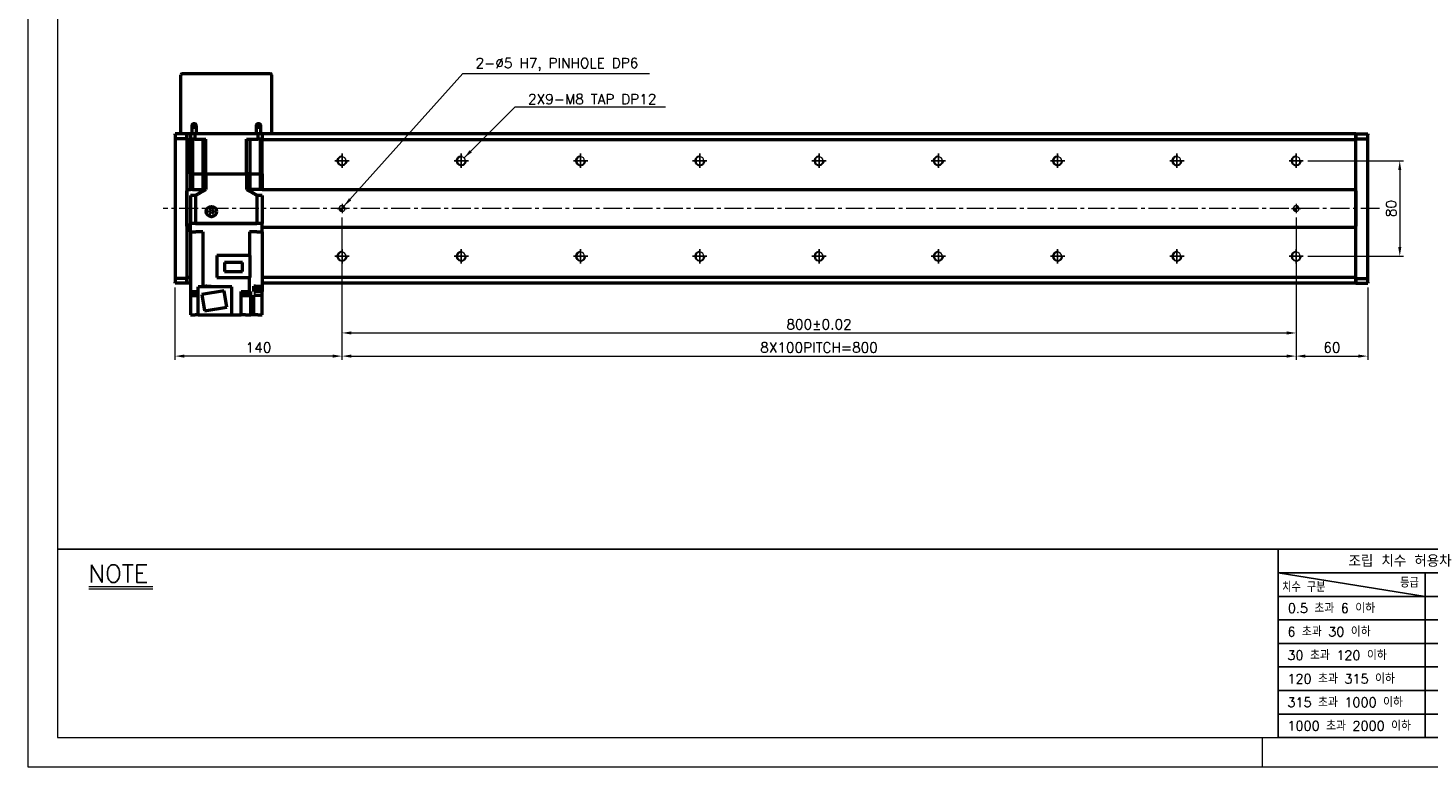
# Model space of a CAD drawing. Header units: millimetres. Extents: x 46891 to 50616, y 6223 to 9993.
# Tile 1 of 5: x 48547 to 49720, y 8529 to 9148. Entities that reach past the tile are written whole.
import ezdxf

# ---------------------------------------------------------------- set-up
doc = ezdxf.new("R2010")
doc.units = ezdxf.units.MM
doc.header["$LTSCALE"] = 0.5
doc.linetypes.add('CENTER', pattern=[50.8, 31.75, -6.35, 6.35, -6.35])
doc.layers.get('0').update_dxf_attribs({"lineweight": 20})
for name, color, linetype, lineweight in [('1', 1, 'CENTER', 13), ('4', 4, 'Continuous', 13), ('외형선(ISO)', 7, 'Continuous', 50)]:
    doc.layers.add(name, color=color, linetype=linetype, lineweight=lineweight)
for name, color, linetype in [('3', 3, 'Continuous'), ('C', 1, 'CENTER'), ('DIM', 4, 'Continuous')]:
    doc.layers.add(name, color=color, linetype=linetype)
doc.styles.add('DSR TEXT', font='romans.shx', dxfattribs={"bigfont": 'whgtxt.shx'})
doc.styles.get("Standard").update_dxf_attribs({"font": 'romans.shx', "bigfont": 'whgtxt.shx'})
doc.dimstyles.new('DSR', dxfattribs={"dimscale": 2, "dimtxt": 3, "dimasz": 3, "dimexe": 0.5, "dimexo": 0.5, "dimgap": 0.5, "dimtad": 1, "dimdsep": 46, "dimtxsty": 'Standard', "dimcen": 2.5, "dimclrd": 4, "dimclre": 4, "dimclrt": 2, "dimadec": 0, "dimazin": 2, "dimtfac": 1, "dimtmove": 0, "dimatfit": 3, "dimfxl": 0, "dimlwd": -1, "dimlwe": -1, "dimarcsym": 0})

# ---------------------------------------------------------------- blocks, each defined once
blk = doc.blocks.new('A$C13F00394')
for p, q in [((-202.34, 25.67), (-191.42, 25.67)), ((-202.34, 25.3), (-191.42, 25.3))]:
    blk.add_line(p, q)
at = {"layer": '3'}
for p, q in [((0, 32), (-207.68, 32)), ((0, 32), (202.32, 32)), ((0, 32), (0, 0)), ((0, 28), (25, 24)), ((43.43, 28), (0, 28)), ((25, 28), (25, 0)), ((43.43, 24), (0, 24)), ((43.43, 20), (0, 20)), ((43.43, 16), (0, 16)), ((0, 12), (129.32, 12)), ((43.43, 8), (0, 8)), ((43.43, 4), (0, 4)), ((0, 0), (202.32, 0))]:
    blk.add_line(p, q, dxfattribs=at)
at = {"color": 0, "style": 'DSR TEXT'}
for s, height, p in [('조립 치수 허용차', 2, (11.97, 29.02)), ('치수 구분', 1.5, (0.69, 24.78)), ('등급', 1.5, (20.77, 25.52)), (' 0.5 초과 6 이하', 1.6, (0.56, 21.19)), (' 6 초과 30 이하', 1.6, (0.49, 17.19)), (' 30 초과 120 이하', 1.6, (0.49, 13.19)), (' 120 초과 315 이하', 1.6, (0.49, 9.19)), (' 315 초과 1000 이하', 1.6, (0.49, 5.19)), (' 1000 초과 2000 이하', 1.6, (0.49, 1.19))]:
    blk.add_text(s, height=height, dxfattribs=at).set_placement(p)
at = {"layer": '4', "color": 0, "style": 'DSR TEXT'}
blk.add_text('NOTE', height=3, dxfattribs=at).set_placement((-202.39, 26.38))
blk = doc.blocks.new('A$C1C1952E1')
at = {"color": 1}
blk.add_lwpolyline([(0, 0), (420, 0), (420, 297), (0, 297)], close=True, dxfattribs=at)
at = {"color": 3}
blk.add_lwpolyline([(5, 5), (415, 5), (415, 292), (5, 292)], close=True, dxfattribs=at)
blk = doc.blocks.new('A$C33E56CC6')
h = blk.add_hatch()
h.set_pattern_fill('ANSI31', color=256, style=0)
h.set_pattern_definition([(45, (-7065.45672, -6508.5399), (-0.0883883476, 0.0883883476), [])])
h.paths.add_polyline_path([(4, 6.5, 0.414214), (1.5, 4), (4, 4)])
h.paths.add_polyline_path([(6.5, 4), (4, 4), (4, 1.5, 0.414214)])
blk.add_circle((4, 4), 2.5)
at = {"layer": '1'}
for p, q in [((0, 4), (8, 4)), ((4, 0), (4, 8))]:
    blk.add_line(p, q, dxfattribs=at)
blk = doc.blocks.new('tap8')
blk.add_circle((0, 0), 3.4)
at = {"layer": 'C', "color": 1, "linetype": 'CENTER'}
for p, q in [((-6, 0), (6, 0)), ((0, -6), (0, 6))]:
    blk.add_line(p, q, dxfattribs=at)
at = {"layer": 'DIM', "color": 3}
blk.add_arc((0, 0), 4, 263.8455, 189.4314, dxfattribs=at)
blk = doc.blocks.new('*D120')
at = {"color": 1, "linetype": 'ByBlock'}
for p, q in [((48809.9, 8989.2), (48809.9, 8889.6)), ((49609.9, 8989.2), (49609.9, 8889.6)), ((48817.7, 8892.6), (49602.1, 8892.6))]:
    blk.add_line(p, q, dxfattribs=at)
at = {"color": 1}
for points in [[(48817.7, 8893.9), (48817.7, 8891.3), (48809.9, 8892.6)], [(49602.1, 8893.9), (49602.1, 8891.3), (49609.9, 8892.6)]]:
    blk.add_solid(points, dxfattribs=at)
at = {"layer": 'Defpoints', "color": 0}
for p in [(48809.9, 8992.8), (49609.9, 8992.8), (49609.9, 8892.6)]:
    blk.add_point(p, dxfattribs=at)
at = {"color": 3, "insert": (49209.9, 8899.8), "char_height": 8.4, "attachment_point": 5, "style": 'DSR TEXT'}
blk.add_mtext('800%%P0.02', dxfattribs=at)
blk = doc.blocks.new('*D122')
at = {"color": 1, "linetype": 'ByBlock'}
for p, q in [((49609.9, 8945.6), (49609.9, 8870.2)), ((49669.9, 8930.7), (49669.9, 8870.2)), ((49617.7, 8873.2), (49662.1, 8873.2))]:
    blk.add_line(p, q, dxfattribs=at)
at = {"color": 1}
for points in [[(49617.7, 8874.5), (49617.7, 8871.9), (49609.9, 8873.2)], [(49662.1, 8874.5), (49662.1, 8871.9), (49669.9, 8873.2)]]:
    blk.add_solid(points, dxfattribs=at)
at = {"layer": 'Defpoints', "color": 0}
for p in [(49609.9, 8949.2), (49669.9, 8934.3), (49669.9, 8873.2)]:
    blk.add_point(p, dxfattribs=at)
at = {"color": 3, "insert": (49639.9, 8880.4), "char_height": 8.4, "attachment_point": 5, "style": 'DSR TEXT'}
blk.add_mtext('60', dxfattribs=at)
blk = doc.blocks.new('*D124')
at = {"color": 1, "linetype": 'ByBlock'}
for p, q in [((48809.9, 8989.2), (48809.9, 8870.2)), ((48669.9, 8930.7), (48669.9, 8870.2)), ((48802.1, 8873.2), (48677.7, 8873.2))]:
    blk.add_line(p, q, dxfattribs=at)
at = {"color": 1}
for points in [[(48677.7, 8874.5), (48677.7, 8871.9), (48669.9, 8873.2)], [(48802.1, 8874.5), (48802.1, 8871.9), (48809.9, 8873.2)]]:
    blk.add_solid(points, dxfattribs=at)
at = {"layer": 'Defpoints', "color": 0}
for p in [(48809.9, 8992.8), (48669.9, 8934.3), (48669.9, 8873.2)]:
    blk.add_point(p, dxfattribs=at)
at = {"color": 3, "insert": (48739.9, 8880.4), "char_height": 8.4, "attachment_point": 5, "style": 'DSR TEXT'}
blk.add_mtext('140', dxfattribs=at)
blk = doc.blocks.new('*D125')
at = {"color": 1, "linetype": 'ByBlock'}
for p, q in [((48809.9, 8947.2), (48809.9, 8870.2)), ((49609.9, 8947.2), (49609.9, 8870.2)), ((48817.7, 8873.2), (49602.1, 8873.2))]:
    blk.add_line(p, q, dxfattribs=at)
at = {"color": 1}
for points in [[(48817.7, 8874.5), (48817.7, 8871.9), (48809.9, 8873.2)], [(49602.1, 8874.5), (49602.1, 8871.9), (49609.9, 8873.2)]]:
    blk.add_solid(points, dxfattribs=at)
at = {"layer": 'Defpoints', "color": 0}
for p in [(48809.9, 8950.8), (49609.9, 8950.8), (49609.9, 8873.2)]:
    blk.add_point(p, dxfattribs=at)
at = {"color": 3, "insert": (49209.9, 8880.4), "char_height": 8.4, "attachment_point": 5, "style": 'DSR TEXT'}
blk.add_mtext('8X100PITCH=800', dxfattribs=at)
blk = doc.blocks.new('*D126')
at = {"color": 1, "linetype": 'ByBlock'}
for p, q in [((49619.6, 9036.8), (49699.8, 9036.8)), ((49696.8, 9029), (49696.8, 8964.6)), ((49619.6, 8956.8), (49699.8, 8956.8))]:
    blk.add_line(p, q, dxfattribs=at)
at = {"color": 1}
for points in [[(49695.5, 9029), (49698.1, 9029), (49696.8, 9036.8)], [(49695.5, 8964.6), (49698.1, 8964.6), (49696.8, 8956.8)]]:
    blk.add_solid(points, dxfattribs=at)
at = {"layer": 'Defpoints', "color": 0}
for p in [(49616, 9036.8), (49616, 8956.8), (49696.8, 8956.8)]:
    blk.add_point(p, dxfattribs=at)
at = {"color": 3, "insert": (49689.6, 8996.8), "char_height": 8.4, "attachment_point": 5, "rotation": 90, "style": 'DSR TEXT'}
blk.add_mtext('80', dxfattribs=at)

msp = doc.modelspace()

# ---------------------------------------------------------------- linework, layer by layer
at = {"color": 1}
msp.add_line((49581.55972, 8553.63572), (49581.55972, 8528.99552), dxfattribs=at)
at = {"layer": '1'}
msp.add_line((49679.94318, 8996.82776), (48659.94318, 8996.82776), dxfattribs=at)
at = {"layer": '3'}
msp.add_line((49594.77938, 8553.63572), (50591.80792, 8553.63572), dxfattribs=at)
at = {"layer": '외형선(ISO)'}
for p, q in [((48674.94318, 9059.82776), (48674.94318, 9108.82776)), ((48675.94318, 9109.82776), (48749.94318, 9109.82776)), ((48750.94318, 9108.82776), (48750.94318, 9059.82776)), ((48683.94318, 9065.82776), (48683.94318, 9059.82776)), ((48687.94318, 9059.82776), (48687.94318, 9065.82776)), ((48737.94318, 9065.82776), (48737.94318, 9059.82776)), ((48741.94318, 9059.82776), (48741.94318, 9065.82776)), ((48669.94318, 9058.44908), (48669.94318, 9059.32776)), ((48679.94318, 9059.32776), (48669.94318, 9059.32776)), ((48669.94318, 9058.44908), (48669.94318, 9055.32776)), ((48669.94318, 9055.32776), (48669.94318, 8938.32776)), ((48679.94318, 9055.32776), (48669.94318, 9055.32776)), ((48674.94318, 9059.82776), (48675.94318, 9059.82776)), ((48675.94318, 9059.82776), (48683.94318, 9059.82776)), ((48679.94318, 9058.44908), (48679.94318, 9059.32776)), ((48682.94318, 9059.32776), (48679.94318, 9059.32776)), ((48679.94318, 9059.32776), (48679.94318, 9058.44908)), ((48679.94318, 9058.44908), (48679.94318, 9054.32776)), ((48679.94318, 9055.32776), (48679.94318, 9058.44908)), ((48679.94318, 9054.32776), (48679.94318, 9012.82776)), ((48682.94318, 9054.32776), (48679.94318, 9054.32776)), ((48682.94318, 9059.82776), (48682.94318, 9054.82776)), ((48686.48567, 9054.82776), (48682.94318, 9054.82776)), ((48682.94318, 9025.82776), (48682.94318, 9054.82776)), ((48683.94318, 9059.82776), (48687.94318, 9059.82776)), ((48684.6556, 9054.82776), (48684.6556, 9025.82776)), ((48686.48567, 9059.82776), (48686.48567, 9054.82776)), ((48686.48567, 9054.82776), (48695.90646, 9054.82776)), ((48687.94318, 9059.82776), (48737.94318, 9059.82776)), ((48693.19318, 9054.82776), (48693.19318, 9025.82776)), ((48695.90646, 9025.82776), (48695.90646, 9054.82776)), ((48729.97991, 9054.82776), (48739.4007, 9054.82776)), ((48729.97991, 9025.82776), (48729.97991, 9054.82776)), ((48732.69318, 9054.82776), (48732.69318, 9025.82776)), ((48737.94318, 9059.82776), (48741.94318, 9059.82776)), ((48739.4007, 9059.82776), (48739.4007, 9054.82776)), ((48742.94318, 9054.82776), (48739.4007, 9054.82776)), ((48741.23077, 9054.82776), (48741.23077, 9025.82776)), ((48741.94318, 9059.82776), (48749.94318, 9059.82776)), ((48742.94318, 9059.82776), (48742.94318, 9054.82776)), ((49659.94318, 9059.32776), (48742.94318, 9059.32776)), ((48742.94318, 9025.82776), (48742.94318, 9054.82776)), ((49659.94318, 9054.32776), (48742.94318, 9054.32776)), ((48749.94318, 9059.82776), (48750.94318, 9059.82776)), ((49659.94318, 9059.32776), (49659.94318, 9058.44908)), ((49659.94318, 9058.44908), (49659.94318, 9059.32776)), ((49659.94318, 9059.32776), (49669.94318, 9059.32776)), ((49659.94318, 9054.32776), (49659.94318, 9058.44908)), ((49659.94318, 9058.44908), (49659.94318, 9055.32776)), ((49659.94318, 9055.32776), (49669.94318, 9055.32776)), ((49659.94318, 9012.82776), (49659.94318, 9054.32776)), ((49669.94318, 9059.32776), (49669.94318, 9058.44908)), ((49669.94318, 9055.32776), (49669.94318, 9058.44908)), ((49669.94318, 8938.32776), (49669.94318, 9055.32776)), ((48682.94318, 9025.82776), (48684.6556, 9025.82776)), ((48684.6556, 9025.82776), (48682.94318, 9025.82776)), ((48682.94318, 9025.82776), (48682.94318, 9012.82776)), ((48684.6556, 9025.82776), (48688.19318, 9025.82776)), ((48684.6556, 9025.82776), (48688.19318, 9025.82776)), ((48684.6556, 9025.82776), (48684.6556, 9012.82776)), ((48688.19318, 9025.82776), (48693.19318, 9025.82776)), ((48688.19318, 9025.82776), (48693.19318, 9025.82776)), ((48693.19318, 9025.82776), (48695.90646, 9025.82776)), ((48695.90646, 9025.82776), (48693.19318, 9025.82776)), ((48693.19318, 9025.82776), (48693.19318, 9012.82776)), ((48695.90646, 9025.82776), (48729.97991, 9025.82776)), ((48695.90646, 9025.82776), (48729.97991, 9025.82776)), ((48695.90646, 9025.82776), (48695.90646, 9012.82776)), ((48729.97991, 9025.82776), (48732.69318, 9025.82776)), ((48732.69318, 9025.82776), (48729.97991, 9025.82776)), ((48729.97991, 9025.82776), (48729.97991, 9012.82776)), ((48732.69318, 9025.82776), (48737.69318, 9025.82776)), ((48732.69318, 9025.82776), (48737.69318, 9025.82776)), ((48732.69318, 9025.82776), (48732.69318, 9012.82776)), ((48737.69318, 9025.82776), (48741.23077, 9025.82776)), ((48737.69318, 9025.82776), (48741.23077, 9025.82776)), ((48741.23077, 9025.82776), (48742.94318, 9025.82776)), ((48742.94318, 9025.82776), (48741.23077, 9025.82776)), ((48741.23077, 9025.82776), (48741.23077, 9012.82776)), ((48742.94318, 9025.82776), (48742.94318, 9012.82776)), ((48679.94318, 9012.82776), (48679.94318, 9011.97421)), ((48679.94318, 9012.82776), (48682.94318, 9012.82776)), ((48679.94318, 9011.97421), (48679.94318, 9011.62065)), ((48679.94318, 9011.62065), (48679.94318, 8982.03487)), ((48679.94318, 8982.03487), (48679.94318, 9011.62065)), ((48684.6556, 9012.82776), (48682.94318, 9012.82776)), ((48687.24785, 9007.82776), (48682.94318, 9007.82776)), ((48682.94318, 9007.82776), (48682.94318, 8984.32776)), ((48684.6556, 9012.82776), (48693.19318, 9012.82776)), ((48687.24785, 9007.82776), (48687.24785, 8984.32776)), ((48695.90646, 9012.82776), (48693.19318, 9012.82776)), ((48732.69318, 9012.82776), (48729.97991, 9012.82776)), ((48741.23077, 9012.82776), (48732.69318, 9012.82776)), ((48742.94318, 9007.82776), (48738.63851, 9007.82776)), ((48738.63851, 9007.82776), (48738.63851, 8984.32776)), ((48742.94318, 9012.82776), (48741.23077, 9012.82776)), ((48742.94318, 9012.82776), (49659.94318, 9012.82776)), ((48742.94318, 9007.82776), (48742.94318, 8984.32776)), ((49659.94318, 9011.97421), (49659.94318, 9012.82776)), ((49659.94318, 9011.62065), (49659.94318, 9011.97421)), ((49659.94318, 8982.03487), (49659.94318, 9011.62065)), ((49659.94318, 9011.62065), (49659.94318, 8982.03487)), ((48698.94318, 8995.19379), (48700.44318, 8996.05981)), ((48698.94318, 8993.46174), (48698.94318, 8995.19379)), ((48700.44318, 8992.59571), (48698.94318, 8993.46174)), ((48700.44318, 8996.05981), (48701.94318, 8995.19379)), ((48701.94318, 8993.46174), (48700.44318, 8992.59571)), ((48701.94318, 8995.19379), (48701.94318, 8993.46174)), ((48679.94318, 8982.03487), (48679.94318, 8981.68131)), ((48679.94318, 8981.68131), (48679.94318, 8980.82776)), ((48679.94318, 8980.82776), (48679.94318, 8939.32776)), ((48682.94318, 8980.82776), (48679.94318, 8980.82776)), ((48682.94318, 8977.32776), (48682.94318, 8984.32776)), ((48682.94766, 8984.32776), (48682.94318, 8984.32776)), ((48687.24264, 8984.32776), (48682.94766, 8984.32776)), ((48687.24785, 8984.32776), (48687.24264, 8984.32776)), ((48687.24785, 8984.32776), (48738.63851, 8984.32776)), ((48738.44318, 8984.32776), (48687.44318, 8984.32776)), ((48738.64373, 8984.32776), (48738.63851, 8984.32776)), ((48742.93871, 8984.32776), (48738.64373, 8984.32776)), ((48742.94318, 8984.32776), (48742.93871, 8984.32776)), ((48742.94318, 8977.32776), (48742.94318, 8984.32776)), ((49659.94318, 8980.82776), (48742.94318, 8980.82776)), ((49659.94318, 8981.68131), (49659.94318, 8982.03487)), ((49659.94318, 8980.82776), (49659.94318, 8981.68131)), ((49659.94318, 8939.32776), (49659.94318, 8980.82776)), ((48682.94318, 8977.32776), (48682.94318, 8927.22776)), ((48682.94318, 8977.32776), (48687.44318, 8977.32776)), ((48693.38382, 8977.32776), (48687.44318, 8977.32776)), ((48693.38382, 8977.32776), (48693.38382, 8931.72776)), ((48738.44318, 8977.32776), (48732.50255, 8977.32776)), ((48732.50255, 8977.32776), (48732.50255, 8957.42776)), ((48738.44318, 8977.32776), (48742.94318, 8977.32776)), ((48742.94318, 8977.32776), (48742.94318, 8931.72776)), ((48732.74318, 8957.42776), (48704.94318, 8957.42776)), ((48704.94318, 8957.42776), (48704.94318, 8939.07776)), ((48732.74318, 8957.42776), (48732.74318, 8939.07776)), ((48711.29318, 8951.65276), (48711.29318, 8944.20276)), ((48726.39318, 8951.65276), (48711.29318, 8951.65276)), ((48726.39318, 8944.20276), (48726.39318, 8951.65276)), ((48669.94318, 8938.32776), (48669.94318, 8935.20644)), ((48679.94318, 8938.32776), (48669.94318, 8938.32776)), ((48669.94318, 8934.32776), (48669.94318, 8935.20644)), ((48679.94318, 8934.32776), (48669.94318, 8934.32776)), ((48679.94318, 8939.32776), (48679.94318, 8935.20644)), ((48679.94318, 8939.32776), (48682.94318, 8939.32776)), ((48679.94318, 8935.20644), (48679.94318, 8938.32776)), ((48679.94318, 8934.32776), (48679.94318, 8935.20644)), ((48679.94318, 8935.20644), (48679.94318, 8934.32776)), ((48682.94318, 8934.32776), (48679.94318, 8934.32776)), ((48704.94318, 8939.07776), (48732.74318, 8939.07776)), ((48711.29318, 8944.20276), (48726.39318, 8944.20276)), ((48732.50255, 8927.22776), (48732.50255, 8939.07776)), ((48742.94318, 8939.32776), (49659.94318, 8939.32776)), ((49659.94318, 8934.32776), (48742.94318, 8934.32776)), ((49659.94318, 8935.20644), (49659.94318, 8939.32776)), ((49659.94318, 8938.32776), (49659.94318, 8935.20644)), ((49659.94318, 8938.32776), (49669.94318, 8938.32776)), ((49659.94318, 8935.20644), (49659.94318, 8934.32776)), ((49659.94318, 8934.32776), (49659.94318, 8935.20644)), ((49659.94318, 8934.32776), (49669.94318, 8934.32776)), ((49669.94318, 8935.20644), (49669.94318, 8938.32776)), ((49669.94318, 8935.20644), (49669.94318, 8934.32776)), ((48682.94318, 8931.72776), (48682.90827, 8931.72776)), ((48682.90827, 8931.72776), (48682.90827, 8931.02776)), ((48682.90827, 8931.02776), (48682.94318, 8931.02776)), ((48682.94318, 8927.22776), (48682.94318, 8907.72776)), ((48682.94318, 8927.22776), (48688.50316, 8927.22776)), ((48683.45448, 8927.22776), (48683.45448, 8926.72776)), ((48683.45448, 8926.72776), (48689.24318, 8926.72776)), ((48683.50448, 8926.72776), (48683.50448, 8926.02776)), ((48683.50448, 8926.02776), (48689.24318, 8926.02776)), ((48683.65448, 8926.02776), (48683.65448, 8924.02776)), ((48683.65448, 8924.02776), (48689.24318, 8924.02776)), ((48689.24318, 8927.22776), (48688.50316, 8927.22776)), ((48717.64318, 8931.22776), (48689.24318, 8931.22776)), ((48689.24318, 8907.72776), (48689.24318, 8931.22776)), ((48711.23118, 8927.92771), (48692.4651, 8924.95545)), ((48692.4651, 8924.95545), (48694.65519, 8911.12782)), ((48692.98451, 8931.72776), (48692.66638, 8931.72776)), ((48692.66638, 8931.72776), (48692.66638, 8931.22776)), ((48692.98451, 8931.72776), (48693.38382, 8931.72776)), ((48693.33043, 8931.72776), (48693.33043, 8931.22776)), ((48693.38382, 8931.72776), (48695.8279, 8931.72776)), ((48696.73297, 8931.72776), (48695.8279, 8931.72776)), ((48696.73297, 8931.72776), (48700.14318, 8931.72776)), ((48699.23043, 8931.72776), (48699.23043, 8931.22776)), ((48700.14318, 8931.72776), (48700.14318, 8931.22776)), ((48713.42127, 8914.10007), (48711.23118, 8927.92771)), ((48717.64318, 8907.72776), (48717.64318, 8931.22776)), ((48725.44318, 8927.22776), (48732.50255, 8927.22776)), ((48725.44318, 8907.72776), (48725.44318, 8927.22776)), ((48726.23915, 8927.22776), (48726.23915, 8926.72776)), ((48726.23915, 8926.72776), (48732.23915, 8926.72776)), ((48726.28915, 8926.72776), (48726.28915, 8926.02776)), ((48726.28915, 8926.02776), (48732.18915, 8926.02776)), ((48726.43915, 8926.02776), (48726.43915, 8924.02776)), ((48726.43915, 8924.02776), (48732.03915, 8924.02776)), ((48732.03915, 8926.02776), (48732.03915, 8924.02776)), ((48732.18915, 8926.72776), (48732.18915, 8926.02776)), ((48732.23915, 8927.22776), (48732.23915, 8926.72776)), ((48732.50255, 8927.22776), (48732.90186, 8927.22776)), ((48733.45126, 8927.22776), (48732.90186, 8927.22776)), ((48733.45126, 8907.72776), (48733.45126, 8927.22776)), ((48737.38321, 8931.72776), (48735.94318, 8931.72776)), ((48735.94318, 8927.22776), (48735.94318, 8931.72776)), ((48735.94318, 8927.22776), (48737.38321, 8927.22776)), ((48737.38321, 8924.22776), (48735.94318, 8924.22776)), ((48735.94318, 8907.72776), (48735.94318, 8924.22776)), ((48737.0781, 8931.72776), (48737.0781, 8931.02776)), ((48737.0781, 8931.02776), (48742.9781, 8931.02776)), ((48737.2281, 8931.02776), (48737.2281, 8929.02776)), ((48737.2281, 8929.02776), (48742.8281, 8929.02776)), ((48737.38321, 8931.72776), (48742.94318, 8931.72776)), ((48742.94318, 8927.22776), (48737.38321, 8927.22776)), ((48737.38321, 8924.22776), (48742.94318, 8924.22776)), ((48742.8281, 8931.02776), (48742.8281, 8929.02776)), ((48742.9781, 8931.72776), (48742.94318, 8931.72776)), ((48742.94318, 8931.02776), (48742.94318, 8927.22776)), ((48742.94318, 8924.22776), (48742.94318, 8927.22776)), ((48742.94318, 8907.72776), (48742.94318, 8924.22776)), ((48742.9781, 8931.72776), (48742.9781, 8931.02776)), ((48694.65519, 8911.12782), (48713.42127, 8914.10007)), ((48682.94318, 8907.72776), (48686.94318, 8907.72776)), ((48689.24318, 8907.72776), (48686.94318, 8907.72776)), ((48689.24318, 8907.72776), (48717.64318, 8907.72776)), ((48717.64318, 8907.72776), (48725.44318, 8907.72776)), ((48728.94318, 8907.72776), (48725.44318, 8907.72776)), ((48728.94318, 8907.72776), (48733.45126, 8907.72776)), ((48735.94318, 8907.72776), (48733.45126, 8907.72776)), ((48739.44318, 8907.72776), (48735.94318, 8907.72776)), ((48739.44318, 8907.72776), (48742.94318, 8907.72776))]:
    msp.add_line(p, q, dxfattribs=at)
for centre, radius in [((48685.94318, 9065.82776), 1.2295), ((48739.94318, 9065.82776), 1.2295), ((48700.44318, 8994.32776), 4.35)]:
    msp.add_circle(centre, radius, dxfattribs=at)
for centre, radius, start, end in [((48675.94318, 9108.82776), 1, 90, 180), ((48749.94318, 9108.82776), 1, 0, 90), ((48685.94318, 9065.82776), 2, 0, 180), ((48739.94318, 9065.82776), 2, 0, 180)]:
    msp.add_arc(centre, radius, start, end, dxfattribs=at)
for points, weights in [([(48687.24785, 9007.82776), (48691.86968, 9010.83432), (48695.90646, 9012.82776)], [1.35251798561, 1.41367336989, 1.45736434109]), ([(48729.97991, 9012.82776), (48734.01669, 9010.83432), (48738.63851, 9007.82776)], [1.45736434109, 1.41367336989, 1.35251798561])]:
    msp.add_rational_spline(points, weights, degree=2, dxfattribs=at)

# ---------------------------------------------------------------- block references
at = {"xscale": 4.92804, "yscale": 4.92804, "zscale": 4.92804}
for name, p in [('A$C1C1952E1', (48546.67132, 8528.99552)), ('A$C13F00394', (49594.77938, 8553.63572))]:
    msp.add_blockref(name, p, dxfattribs=at)
at = {"xscale": -1}
for name, p, rotation in [('tap8', (48809.94318, 9036.82776), 90), ('tap8', (48909.94318, 9036.82776), 90), ('tap8', (49009.94318, 9036.82776), 90), ('tap8', (49109.94318, 9036.82776), 90), ('tap8', (49209.94318, 9036.82776), 90), ('tap8', (49309.94318, 9036.82776), 90), ('tap8', (49409.94318, 9036.82776), 90), ('tap8', (49509.94318, 9036.82776), 90), ('tap8', (49609.94318, 9036.82776), 90), ('A$C33E56CC6', (48805.94318, 9000.82776), 180), ('A$C33E56CC6', (49605.94318, 9000.82776), 180), ('tap8', (48809.94318, 8956.82776), 90), ('tap8', (48909.94318, 8956.82776), 90), ('tap8', (49009.94318, 8956.82776), 90), ('tap8', (49109.94318, 8956.82776), 90), ('tap8', (49209.94318, 8956.82776), 90), ('tap8', (49309.94318, 8956.82776), 90), ('tap8', (49409.94318, 8956.82776), 90), ('tap8', (49509.94318, 8956.82776), 90), ('tap8', (49609.94318, 8956.82776), 90)]:
    msp.add_blockref(name, p, dxfattribs=dict(at, rotation=rotation))

# ---------------------------------------------------------------- texts
at = {"color": 3, "char_height": 8.4, "attachment_point": 1, "style": 'DSR TEXT'}
for s, insert in [('2-%%C5 H7, PINHOLE DP6', (48921.93279, 9122.93249)), ('2X9-M8 TAP DP12', (48965.91586, 9092.68027))]:
    msp.add_mtext(s, dxfattribs=dict(at, insert=insert))

# ---------------------------------------------------------------- dimensions: what is measured, and where the dimension line sits
dim = msp.add_linear_dim(base=(49696.78172, 8956.82776), p1=(49615.99016, 9036.82776), p2=(49615.99016, 8956.82776), angle=270, dimstyle='DSR', override={"dimscale": 3, "dimtxt": 2.8, "dimasz": 2.600136, "dimexe": 1, "dimexo": 1.2, "dimgap": 1, "dimdec": 4, "dimtxsty": 'DSR TEXT', "dimclrd": 1, "dimclre": 1, "dimclrt": 3, "dimtdec": 4, "dimtix": 1})
dim.commit()
dim.dimension.update_dxf_attribs({"geometry": '*D126', "text_midpoint": (49689.58172, 8996.82776)})
dim = msp.add_linear_dim(base=(48669.94318, 8873.15316), p1=(48809.94318, 8992.82776), p2=(48669.94318, 8934.32776), dimstyle='DSR', override={"dimscale": 3, "dimtxt": 2.8, "dimasz": 2.600136, "dimexe": 1, "dimexo": 1.2, "dimgap": 1, "dimdec": 4, "dimtxsty": 'DSR TEXT', "dimclrd": 1, "dimclre": 1, "dimclrt": 3, "dimtdec": 4, "dimtix": 1})
dim.commit()
dim.dimension.update_dxf_attribs({"geometry": '*D124', "text_midpoint": (48739.94318, 8880.35316)})
for base, p1, p2, text, picture, middle in [((49609.94318, 8892.63568), (48809.94318, 8992.82776), (49609.94318, 8992.82776), '<>%%P0.02', '*D120', (49209.94318, 8899.83568)), ((49609.94318, 8873.15316), (48809.94318, 8950.78079), (49609.94318, 8950.78079), '8X100PITCH=<>', '*D125', (49209.94318, 8880.35316))]:
    dim = msp.add_linear_dim(base=base, p1=p1, p2=p2, text=text, dimstyle='DSR', override={"dimscale": 3, "dimtxt": 2.8, "dimasz": 2.600136, "dimexe": 1, "dimexo": 1.2, "dimgap": 1, "dimdec": 4, "dimtxsty": 'DSR TEXT', "dimclrd": 1, "dimclre": 1, "dimclrt": 3, "dimtdec": 4, "dimtix": 1})
    dim.commit()
    dim.dimension.update_dxf_attribs({"geometry": picture, "text_midpoint": middle})
dim = msp.add_linear_dim(base=(49669.94318, 8873.15316), p1=(49609.94318, 8949.21612), p2=(49669.94318, 8934.32776), dimstyle='DSR', override={"dimscale": 3, "dimtxt": 2.8, "dimasz": 2.600136, "dimexe": 1, "dimexo": 1.2, "dimgap": 1, "dimdec": 4, "dimtxsty": 'DSR TEXT', "dimclrd": 1, "dimclre": 1, "dimclrt": 3, "dimtdec": 4, "dimtix": 1})
dim.commit()
dim.dimension.update_dxf_attribs({"geometry": '*D122', "text_midpoint": (49639.94318, 8873.15316), "dimtype": 160})

# ---------------------------------------------------------------- leaders
at = {"annotation_type": 0, "has_hookline": 1, "hookline_direction": 0}
for points, text_width in [([(48811.52156, 8998.76651), (48911.13238, 9109.93249), (48918.93279, 9109.93249)], 145.875), ([(48912.32427, 9039.25478), (48955.11545, 9082.01259), (48962.91586, 9082.01259)], 115.25)]:
    msp.add_leader(points, dimstyle='DSR', override={"dimscale": 3, "dimtxt": 2.8, "dimasz": 2.600136, "dimexe": 1, "dimexo": 1.2, "dimgap": 1, "dimdec": 4, "dimtxsty": 'DSR TEXT', "dimclrd": 1, "dimclre": 1, "dimclrt": 3, "dimtdec": 4, "dimtix": 1}, dxfattribs=dict(at, text_width=text_width))

doc.saveas('drawing.dxf')
